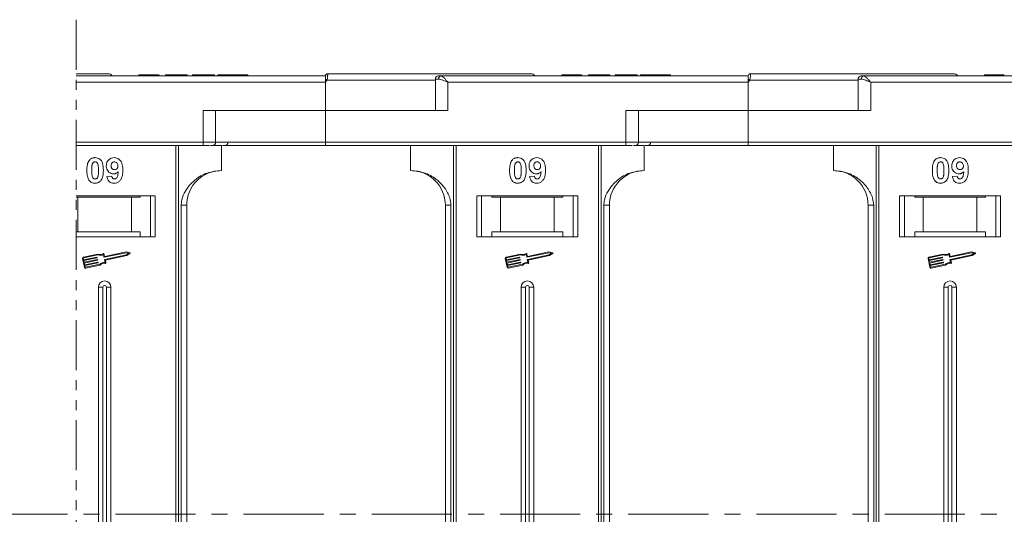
# Model space of a CAD drawing. Header units: millimetres. Extents: x 506 to 1981, y 649 to 1682.
# Tile 27 of 86: x 1452 to 1608, y 955 to 1033. Entities that reach past the tile are written whole.
import ezdxf

# ---------------------------------------------------------------- set-up
doc = ezdxf.new("R2010")
doc.units = ezdxf.units.MM
doc.linetypes.add('CENTERX2', pattern=[20.32, 12.7, -2.54, 2.54, -2.54])
doc.linetypes.add('PHANTOM2', pattern=[31.75, 15.875, -3.175, 3.175, -3.175, 3.175, -3.175])

msp = doc.modelspace()

# ---------------------------------------------------------------- linework, layer by layer
at = {"color": 3, "linetype": 'PHANTOM2', "lineweight": 9, "ltscale": 0.5}
msp.add_line((1461.266, 1033.044), (1461.265, 874.162), dxfattribs=at)
at = {"color": 7, "linetype": 'Continuous', "lineweight": 15}
for p, q in [((1500.785, 1024.119), (1461.266, 1024.119)), ((1471.221, 1024.319), (1471.221, 1024.119)), ((1472.766, 1024.119), (1472.766, 1024.319)), ((1474.317, 1024.119), (1474.317, 1024.319)), ((1474.426, 1024.119), (1474.426, 1024.319)), ((1475.452, 1024.119), (1475.452, 1024.319)), ((1475.452, 1024.319), (1476.414, 1024.319)), ((1476.414, 1024.319), (1476.414, 1024.119)), ((1476.414, 1024.319), (1478.529, 1024.319)), ((1478.529, 1024.319), (1478.529, 1024.119)), ((1478.529, 1024.319), (1478.85, 1024.319)), ((1478.85, 1024.319), (1478.85, 1024.119)), ((1479.683, 1024.119), (1479.683, 1024.319)), ((1479.683, 1024.319), (1483.209, 1024.319)), ((1483.209, 1024.319), (1483.209, 1024.119)), ((1483.721, 1024.319), (1483.721, 1024.119)), ((1486.1, 1024.119), (1486.1, 1024.319)), ((1488.465, 1024.119), (1488.465, 1024.319)), ((1500.785, 1024.117), (1500.785, 1024.119)), ((1501.135, 1024.469), (1501.135, 1024.469)), ((1567.785, 1024.119), (1519.079, 1024.119)), ((1538.221, 1024.319), (1538.221, 1024.119)), ((1539.766, 1024.119), (1539.766, 1024.319)), ((1541.317, 1024.119), (1541.317, 1024.319)), ((1541.426, 1024.119), (1541.426, 1024.319)), ((1542.452, 1024.319), (1543.414, 1024.319)), ((1542.452, 1024.119), (1542.452, 1024.319)), ((1543.414, 1024.319), (1543.414, 1024.119)), ((1543.414, 1024.319), (1545.529, 1024.319)), ((1545.529, 1024.319), (1545.529, 1024.119)), ((1545.529, 1024.319), (1545.85, 1024.319)), ((1545.85, 1024.319), (1545.85, 1024.119)), ((1546.683, 1024.119), (1546.683, 1024.319)), ((1546.683, 1024.319), (1550.209, 1024.319)), ((1550.209, 1024.319), (1550.209, 1024.119)), ((1550.721, 1024.319), (1550.721, 1024.119)), ((1553.1, 1024.119), (1553.1, 1024.319)), ((1555.465, 1024.119), (1555.465, 1024.319)), ((1567.785, 1024.117), (1567.785, 1024.119)), ((1568.135, 1024.469), (1568.135, 1024.469)), ((1634.785, 1024.119), (1586.079, 1024.119)), ((1605.221, 1024.319), (1605.221, 1024.119)), ((1606.766, 1024.119), (1606.766, 1024.319)), ((1608.317, 1024.119), (1608.317, 1024.319)), ((1461.266, 1023.119), (1500.785, 1023.119)), ((1501.019, 1023.469), (1500.785, 1023.119)), ((1500.785, 1023.119), (1500.785, 1018.619)), ((1518.197, 1023.469), (1501.019, 1023.469)), ((1518.197, 1023.619), (1518.197, 1018.619)), ((1518.706, 1023.619), (1518.197, 1023.619)), ((1520.197, 1023.119), (1567.785, 1023.119)), ((1520.197, 1018.619), (1520.197, 1023.119)), ((1568.019, 1023.469), (1567.785, 1023.119)), ((1567.785, 1023.119), (1567.785, 1018.619)), ((1585.197, 1023.469), (1568.019, 1023.469)), ((1585.197, 1023.619), (1585.197, 1018.619)), ((1585.706, 1023.619), (1585.197, 1023.619)), ((1587.197, 1023.119), (1634.785, 1023.119)), ((1587.197, 1018.619), (1587.197, 1023.119)), ((1481.374, 1018.619), (1481.374, 1013.619)), ((1500.785, 1018.619), (1481.374, 1018.619)), ((1483.374, 1013.619), (1483.374, 1018.619)), ((1500.785, 1013.619), (1500.785, 1018.619)), ((1500.785, 1018.619), (1520.197, 1018.619)), ((1548.374, 1018.619), (1548.374, 1013.619)), ((1567.785, 1018.619), (1548.374, 1018.619)), ((1550.374, 1013.619), (1550.374, 1018.619)), ((1567.785, 1013.619), (1567.785, 1018.619)), ((1567.785, 1018.619), (1587.197, 1018.619)), ((1481.374, 1013.619), (1461.266, 1013.619)), ((1461.266, 1013.119), (1481.374, 1013.119)), ((1477.074, 1013.119), (1477.074, 954.619)), ((1477.493, 954.619), (1477.493, 1013.119)), ((1481.374, 1013.619), (1481.374, 1013.119)), ((1483.374, 1013.619), (1481.374, 1013.619)), ((1482.58, 1013.119), (1484.285, 1013.119)), ((1500.785, 1013.619), (1483.374, 1013.619)), ((1484.285, 1009.119), (1484.285, 1013.119)), ((1548.374, 1013.619), (1500.785, 1013.619)), ((1500.785, 1013.619), (1500.785, 1013.119)), ((1500.785, 1013.119), (1548.374, 1013.119)), ((1514.285, 1013.119), (1514.285, 1009.119)), ((1521.078, 1013.119), (1521.078, 954.619)), ((1521.497, 954.619), (1521.497, 1013.119)), ((1544.074, 1013.119), (1544.074, 954.619)), ((1544.493, 954.619), (1544.493, 1013.119)), ((1548.374, 1013.619), (1548.374, 1013.119)), ((1550.374, 1013.619), (1548.374, 1013.619)), ((1549.58, 1013.119), (1551.285, 1013.119)), ((1567.785, 1013.619), (1550.374, 1013.619)), ((1551.285, 1009.119), (1551.285, 1013.119)), ((1615.374, 1013.619), (1567.785, 1013.619)), ((1567.785, 1013.619), (1567.785, 1013.119)), ((1567.785, 1013.119), (1615.374, 1013.119)), ((1581.285, 1013.119), (1581.285, 1009.119)), ((1588.078, 1013.119), (1588.078, 954.619)), ((1588.497, 954.619), (1588.497, 1013.119)), ((1466.144, 1008.163), (1466.914, 1008.247)), ((1533.144, 1008.163), (1533.914, 1008.247)), ((1600.144, 1008.163), (1600.914, 1008.247)), ((1473.785, 1005.119), (1461.266, 1005.119)), ((1471.399, 1005.119), (1471.399, 1004.919)), ((1473.035, 1005.119), (1473.035, 998.619)), ((1473.785, 998.619), (1473.785, 1005.119)), ((1540.785, 1005.119), (1524.785, 1005.119)), ((1524.785, 1005.119), (1524.785, 998.619)), ((1525.535, 998.619), (1525.535, 1005.119)), ((1527.172, 1004.919), (1527.172, 1005.119)), ((1538.399, 1005.119), (1538.399, 1004.919)), ((1540.035, 1005.119), (1540.035, 998.619)), ((1540.785, 998.619), (1540.785, 1005.119)), ((1607.785, 1005.119), (1591.785, 1005.119)), ((1591.785, 1005.119), (1591.785, 998.619)), ((1592.535, 998.619), (1592.535, 1005.119)), ((1594.172, 1004.919), (1594.172, 1005.119)), ((1605.399, 1005.119), (1605.399, 1004.919)), ((1607.035, 1005.119), (1607.035, 998.619)), ((1607.785, 998.619), (1607.785, 1005.119)), ((1461.266, 1004.919), (1461.535, 1004.919)), ((1461.535, 1004.919), (1461.535, 999.419)), ((1470.035, 1004.919), (1461.535, 1004.919)), ((1470.035, 999.419), (1470.035, 1004.919)), ((1470.035, 1004.919), (1471.399, 1004.919)), ((1477.9, 1003.619), (1477.9, 954.619)), ((1478.785, 1003.619), (1477.9, 1003.619)), ((1478.785, 954.619), (1478.785, 1003.619)), ((1519.785, 1003.619), (1520.671, 1003.619)), ((1519.785, 1003.619), (1519.785, 954.619)), ((1520.671, 954.619), (1520.671, 1003.619)), ((1527.172, 1004.919), (1528.535, 1004.919)), ((1528.535, 1004.919), (1528.535, 999.419)), ((1537.035, 1004.919), (1528.535, 1004.919)), ((1537.035, 999.419), (1537.035, 1004.919)), ((1537.035, 1004.919), (1538.399, 1004.919)), ((1544.9, 1003.619), (1544.9, 954.619)), ((1545.785, 1003.619), (1544.9, 1003.619)), ((1545.785, 954.619), (1545.785, 1003.619)), ((1586.785, 1003.619), (1587.671, 1003.619)), ((1586.785, 1003.619), (1586.785, 954.619)), ((1587.671, 954.619), (1587.671, 1003.619)), ((1594.172, 1004.919), (1595.535, 1004.919)), ((1595.535, 1004.919), (1595.535, 999.419)), ((1604.035, 1004.919), (1595.535, 1004.919)), ((1604.035, 999.419), (1604.035, 1004.919)), ((1604.035, 1004.919), (1605.399, 1004.919)), ((1461.535, 999.419), (1461.266, 999.419)), ((1470.035, 999.419), (1461.535, 999.419)), ((1471.399, 999.419), (1470.035, 999.419)), ((1471.399, 998.619), (1471.399, 999.419)), ((1528.535, 999.419), (1527.172, 999.419)), ((1527.172, 999.419), (1527.172, 998.619)), ((1537.035, 999.419), (1528.535, 999.419)), ((1538.399, 999.419), (1537.035, 999.419)), ((1538.399, 998.619), (1538.399, 999.419)), ((1595.535, 999.419), (1594.172, 999.419)), ((1594.172, 999.419), (1594.172, 998.619)), ((1604.035, 999.419), (1595.535, 999.419)), ((1605.399, 999.419), (1604.035, 999.419)), ((1605.399, 998.619), (1605.399, 999.419)), ((1461.266, 998.619), (1473.785, 998.619)), ((1524.785, 998.619), (1540.785, 998.619)), ((1591.785, 998.619), (1607.785, 998.619)), ((1464.703, 995.872), (1462.425, 995.391)), ((1464.692, 995.749), (1462.449, 995.276)), ((1465.678, 995.388), (1465.584, 995.832)), ((1465.768, 995.527), (1465.681, 995.942)), ((1469.174, 996.096), (1465.713, 995.365)), ((1465.785, 995.02), (1469.247, 995.751)), ((1469.173, 996.216), (1465.803, 995.504)), ((1465.896, 994.923), (1469.294, 995.642)), ((1469.774, 996.098), (1469.173, 996.216)), ((1469.616, 996.01), (1469.174, 996.096)), ((1469.247, 995.751), (1469.616, 996.01)), ((1469.294, 995.642), (1469.797, 995.992)), ((1531.703, 995.872), (1529.425, 995.391)), ((1531.692, 995.749), (1529.449, 995.276)), ((1532.678, 995.388), (1532.584, 995.832)), ((1532.768, 995.527), (1532.681, 995.942)), ((1536.174, 996.096), (1532.713, 995.365)), ((1532.785, 995.02), (1536.247, 995.751)), ((1536.173, 996.216), (1532.803, 995.504)), ((1532.896, 994.923), (1536.294, 995.642)), ((1536.774, 996.098), (1536.173, 996.216)), ((1536.616, 996.01), (1536.174, 996.096)), ((1536.247, 995.751), (1536.616, 996.01)), ((1536.294, 995.642), (1536.797, 995.992)), ((1598.703, 995.872), (1596.425, 995.391)), ((1598.692, 995.749), (1596.449, 995.276)), ((1599.678, 995.388), (1599.584, 995.832)), ((1599.768, 995.527), (1599.681, 995.942)), ((1603.174, 996.096), (1599.713, 995.365)), ((1599.785, 995.02), (1603.247, 995.751)), ((1603.173, 996.216), (1599.803, 995.504)), ((1599.896, 994.923), (1603.294, 995.642)), ((1603.774, 996.098), (1603.173, 996.216)), ((1603.616, 996.01), (1603.174, 996.096)), ((1603.247, 995.751), (1603.616, 996.01)), ((1603.294, 995.642), (1603.797, 995.992)), ((1462.289, 995.182), (1462.58, 993.803)), ((1462.404, 995.206), (1462.452, 994.976)), ((1462.452, 994.976), (1464.535, 995.416)), ((1464.559, 995.301), (1462.477, 994.861)), ((1462.477, 994.861), (1462.537, 994.574)), ((1462.537, 994.574), (1464.62, 995.014)), ((1464.644, 994.899), (1462.562, 994.459)), ((1462.562, 994.459), (1462.622, 994.172)), ((1462.622, 994.172), (1464.705, 994.612)), ((1464.729, 994.497), (1462.647, 994.057)), ((1462.647, 994.057), (1462.695, 993.827)), ((1462.765, 993.782), (1465.007, 994.256)), ((1462.789, 993.667), (1465.068, 994.148)), ((1464.57, 995.394), (1464.582, 995.336)), ((1464.655, 994.991), (1464.667, 994.934)), ((1464.74, 994.589), (1464.752, 994.532)), ((1465.857, 994.541), (1465.763, 994.985)), ((1465.99, 994.479), (1465.896, 994.923)), ((1529.289, 995.182), (1529.58, 993.803)), ((1529.404, 995.206), (1529.452, 994.976)), ((1529.452, 994.976), (1531.535, 995.416)), ((1531.559, 995.301), (1529.477, 994.861)), ((1529.477, 994.861), (1529.537, 994.574)), ((1529.537, 994.574), (1531.62, 995.014)), ((1531.644, 994.899), (1529.562, 994.459)), ((1529.562, 994.459), (1529.622, 994.172)), ((1529.622, 994.172), (1531.705, 994.612)), ((1531.729, 994.497), (1529.647, 994.057)), ((1529.647, 994.057), (1529.695, 993.827)), ((1529.765, 993.782), (1532.007, 994.256)), ((1529.789, 993.667), (1532.068, 994.148)), ((1531.57, 995.394), (1531.582, 995.336)), ((1531.655, 994.991), (1531.667, 994.934)), ((1531.74, 994.589), (1531.752, 994.532)), ((1532.857, 994.541), (1532.763, 994.985)), ((1532.99, 994.479), (1532.896, 994.923)), ((1596.289, 995.182), (1596.58, 993.803)), ((1596.404, 995.206), (1596.452, 994.976)), ((1596.452, 994.976), (1598.535, 995.416)), ((1598.559, 995.301), (1596.477, 994.861)), ((1596.477, 994.861), (1596.537, 994.574)), ((1596.537, 994.574), (1598.62, 995.014)), ((1598.644, 994.899), (1596.562, 994.459)), ((1596.562, 994.459), (1596.622, 994.172)), ((1596.622, 994.172), (1598.705, 994.612)), ((1598.729, 994.497), (1596.647, 994.057)), ((1596.647, 994.057), (1596.695, 993.827)), ((1596.765, 993.782), (1599.007, 994.256)), ((1596.789, 993.667), (1599.068, 994.148)), ((1598.57, 995.394), (1598.582, 995.336)), ((1598.655, 994.991), (1598.667, 994.934)), ((1598.74, 994.589), (1598.752, 994.532)), ((1599.857, 994.541), (1599.763, 994.985)), ((1599.99, 994.479), (1599.896, 994.923)), ((1464.785, 990.619), (1464.785, 954.619)), ((1464.785, 990.619), (1465.5, 990.619)), ((1465.5, 990.619), (1465.5, 954.619)), ((1466.07, 954.619), (1466.07, 990.619)), ((1466.785, 990.619), (1466.07, 990.619)), ((1466.785, 954.619), (1466.785, 990.619)), ((1531.785, 990.619), (1531.785, 954.619)), ((1531.785, 990.619), (1532.5, 990.619)), ((1532.5, 990.619), (1532.5, 954.619)), ((1533.07, 954.619), (1533.07, 990.619)), ((1533.785, 990.619), (1533.07, 990.619)), ((1533.785, 954.619), (1533.785, 990.619)), ((1598.785, 990.619), (1598.785, 954.619)), ((1598.785, 990.619), (1599.5, 990.619)), ((1599.5, 990.619), (1599.5, 954.619)), ((1600.07, 954.619), (1600.07, 990.619)), ((1600.785, 990.619), (1600.07, 990.619)), ((1600.785, 954.619), (1600.785, 990.619)), ((1464.785, 954.619), (1464.785, 918.619)), ((1465.5, 954.619), (1465.5, 918.619)), ((1466.07, 918.619), (1466.07, 954.619)), ((1466.785, 918.619), (1466.785, 954.619)), ((1477.074, 954.619), (1477.074, 896.119)), ((1477.493, 896.119), (1477.493, 954.619)), ((1477.9, 954.619), (1477.9, 905.619)), ((1478.785, 905.619), (1478.785, 954.619)), ((1519.785, 954.619), (1519.785, 905.619)), ((1520.671, 905.619), (1520.671, 954.619)), ((1521.078, 954.619), (1521.078, 896.119)), ((1521.497, 896.119), (1521.497, 954.619)), ((1531.785, 954.619), (1531.785, 918.619)), ((1532.5, 954.619), (1532.5, 918.619)), ((1533.07, 918.619), (1533.07, 954.619)), ((1533.785, 918.619), (1533.785, 954.619)), ((1544.074, 954.619), (1544.074, 896.119)), ((1544.493, 896.119), (1544.493, 954.619)), ((1544.9, 954.619), (1544.9, 905.619)), ((1545.785, 905.619), (1545.785, 954.619)), ((1586.785, 954.619), (1586.785, 905.619)), ((1587.671, 905.619), (1587.671, 954.619)), ((1588.078, 954.619), (1588.078, 896.119)), ((1588.497, 896.119), (1588.497, 954.619)), ((1598.785, 954.619), (1598.785, 918.619)), ((1599.5, 954.619), (1599.5, 918.619)), ((1600.07, 918.619), (1600.07, 954.619)), ((1600.785, 918.619), (1600.785, 954.619))]:
    msp.add_line(p, q, dxfattribs=at)
at = {"color": 1, "linetype": 'CENTERX2', "lineweight": 13}
msp.add_line((1805.315, 954.619), (967.232, 954.619), dxfattribs=at)
at = {"color": 7, "linetype": 'Continuous', "lineweight": 15}
for centre, radius, start, end in [((1466.285, 1023.469), 1, 41.2946, 90), ((1501.135, 1024.119), 0.35, 89.99809, 179.99959), ((1518.697, 1023.619), 0.5, 90, 180), ((1519.154, 1023.674), 0.451, 99.5202, 187.08135), ((1533.285, 1023.469), 1, 41.2946, 90), ((1568.135, 1024.119), 0.35, 89.99809, 179.99959), ((1585.697, 1023.619), 0.5, 90, 180), ((1586.154, 1023.674), 0.451, 99.5202, 187.08135), ((1600.285, 1023.469), 1, 41.2946, 90), ((1465.241, 956.542), 75.89, 61.87179, 62.07191), ((1532.241, 956.542), 75.89, 61.87179, 62.07191), ((1482.874, 1013.619), 0.5, 270, 0), ((1484.857, 1013.619), 0.5, 270, 0), ((1549.874, 1013.619), 0.5, 270, 0), ((1551.857, 1013.619), 0.5, 270, 0), ((1484.285, 1003.619), 5.5, 90, 180), ((1514.285, 1003.619), 5.5, 0, 90), ((1551.285, 1003.619), 5.5, 90, 180), ((1581.285, 1003.619), 5.5, 0, 90), ((1465.057, 996.67), 0.99, 248.37041, 302.16635), ((1465.057, 996.67), 0.873, 246.11204, 307.44471), ((1465.623, 995.93), 0.0587, 11.9297, 127.44471), ((1469.763, 996.041), 0.0587, 304.95116, 78.90824), ((1532.057, 996.67), 0.99, 248.37041, 302.16635), ((1532.057, 996.67), 0.873, 246.11204, 307.44471), ((1532.623, 995.93), 0.0587, 11.9297, 127.44471), ((1536.763, 996.041), 0.0587, 304.95116, 78.90824), ((1599.057, 996.67), 0.99, 248.37041, 302.16635), ((1599.057, 996.67), 0.873, 246.11204, 307.44471), ((1599.623, 995.93), 0.0587, 11.9297, 127.44471), ((1603.763, 996.041), 0.0587, 304.95116, 78.90824), ((1462.461, 995.218), 0.176, 101.9297, 191.9297), ((1462.461, 995.218), 0.0587, 101.9297, 191.9297), ((1464.541, 995.387), 0.0294, 11.9297, 101.9297), ((1464.553, 995.33), 0.0294, 281.9297, 11.9297), ((1464.626, 994.985), 0.0294, 11.9297, 101.9297), ((1464.638, 994.928), 0.0294, 281.9297, 11.9297), ((1464.711, 994.583), 0.0294, 11.9297, 101.9297), ((1464.723, 994.526), 0.0294, 281.9297, 11.9297), ((1465.714, 993.561), 0.99, 81.69305, 135.48899), ((1465.714, 993.561), 0.873, 76.41469, 137.74736), ((1465.707, 995.394), 0.0294, 191.9297, 281.9297), ((1465.792, 994.991), 0.0294, 101.9297, 191.9297), ((1465.797, 995.533), 0.0294, 191.9297, 281.9297), ((1465.932, 994.467), 0.0587, 256.41469, 11.9297), ((1529.461, 995.218), 0.176, 101.9297, 191.9297), ((1529.461, 995.218), 0.0587, 101.9297, 191.9297), ((1531.541, 995.387), 0.0294, 11.9297, 101.9297), ((1531.553, 995.33), 0.0294, 281.9297, 11.9297), ((1531.626, 994.985), 0.0294, 11.9297, 101.9297), ((1531.638, 994.928), 0.0294, 281.9297, 11.9297), ((1531.711, 994.583), 0.0294, 11.9297, 101.9297), ((1531.723, 994.526), 0.0294, 281.9297, 11.9297), ((1532.714, 993.561), 0.99, 81.69305, 135.48899), ((1532.714, 993.561), 0.873, 76.41469, 137.74736), ((1532.707, 995.394), 0.0294, 191.9297, 281.9297), ((1532.792, 994.991), 0.0294, 101.9297, 191.9297), ((1532.797, 995.533), 0.0294, 191.9297, 281.9297), ((1532.932, 994.467), 0.0587, 256.41469, 11.9297), ((1596.461, 995.218), 0.176, 101.9297, 191.9297), ((1596.461, 995.218), 0.0587, 101.9297, 191.9297), ((1598.541, 995.387), 0.0294, 11.9297, 101.9297), ((1598.553, 995.33), 0.0294, 281.9297, 11.9297), ((1598.626, 994.985), 0.0294, 11.9297, 101.9297), ((1598.638, 994.928), 0.0294, 281.9297, 11.9297), ((1598.711, 994.583), 0.0294, 11.9297, 101.9297), ((1598.723, 994.526), 0.0294, 281.9297, 11.9297), ((1599.714, 993.561), 0.99, 81.69305, 135.48899), ((1599.714, 993.561), 0.873, 76.41469, 137.74736), ((1599.707, 995.394), 0.0294, 191.9297, 281.9297), ((1599.792, 994.991), 0.0294, 101.9297, 191.9297), ((1599.797, 995.533), 0.0294, 191.9297, 281.9297), ((1599.932, 994.467), 0.0587, 256.41469, 11.9297), ((1462.753, 993.839), 0.176, 191.9297, 281.9297), ((1462.753, 993.839), 0.0587, 191.9297, 281.9297), ((1529.753, 993.839), 0.176, 191.9297, 281.9297), ((1529.753, 993.839), 0.0587, 191.9297, 281.9297), ((1596.753, 993.839), 0.176, 191.9297, 281.9297), ((1596.753, 993.839), 0.0587, 191.9297, 281.9297), ((1465.785, 990.619), 1, 0, 180), ((1532.785, 990.619), 1, 0, 180), ((1599.785, 990.619), 1, 0, 180), ((1465.785, 990.619), 0.285, 0, 180), ((1532.785, 990.619), 0.285, 0, 180), ((1599.785, 990.619), 0.285, 0, 180)]:
    msp.add_arc(centre, radius, start, end, dxfattribs=at)
for points, knots in [([(1466.285, 1024.469), (1466.239, 1024.469), (1466.146, 1024.469), (1465.375, 1024.469), (1464.209, 1024.469), (1462.792, 1024.469), (1461.777, 1024.469), (1461.266, 1024.469)], [0, 0, 0, 0, 0.0777263, 0.15782402, 0.24013536, 0.30445442, 0.36105199, 0.36105199, 0.36105199, 0.36105199]), ([(1472.766, 1024.319), (1472.632, 1024.319), (1472.328, 1024.319), (1471.876, 1024.319), (1471.517, 1024.319), (1471.263, 1024.319), (1471.238, 1024.319), (1471.221, 1024.319)], [0, 0, 0, 0, 0.1552919, 0.3531453, 0.543243, 0.704067, 1, 1, 1, 1]), ([(1474.317, 1024.319), (1474.263, 1024.319), (1474.155, 1024.319), (1473.851, 1024.319), (1473.386, 1024.319), (1473, 1024.319), (1472.766, 1024.319)], [0, 0, 0, 0, 0.2064605, 0.4135145, 0.6452106, 1, 1, 1, 1]), ([(1486.1, 1024.319), (1485.967, 1024.319), (1485.563, 1024.319), (1484.903, 1024.319), (1484.281, 1024.319), (1483.856, 1024.319), (1483.731, 1024.319), (1483.723, 1024.319), (1483.721, 1024.319)], [0, 0, 0, 0, 0.1021706, 0.3092201, 0.51365, 0.6922749, 0.9324126, 1, 1, 1, 1]), ([(1488.465, 1024.319), (1488.461, 1024.319), (1488.451, 1024.319), (1488.309, 1024.319), (1487.918, 1024.319), (1487.344, 1024.319), (1486.704, 1024.319), (1486.283, 1024.319), (1486.1, 1024.319)], [0, 0, 0, 0, 0.1018882, 0.3073435, 0.4929627, 0.6786474, 0.8607914, 1, 1, 1, 1]), ([(1500.785, 1023.593), (1500.785, 1023.686), (1500.785, 1023.871), (1500.785, 1024.033), (1500.785, 1024.063), (1500.785, 1024.072)], [0, 0, 0, 0, 0.412717, 0.8254516, 1, 1, 1, 1]), ([(1501.135, 1024.469), (1501.136, 1024.462), (1501.136, 1024.448), (1501.136, 1024.346), (1501.133, 1024.2), (1501.122, 1024.016), (1501.103, 1023.834), (1501.073, 1023.647), (1501.036, 1023.525), (1501.019, 1023.469)], [0, 0, 0, 0, 0.1718456, 0.312445, 0.4991009, 0.6298393, 0.7575038, 0.8890244, 1, 1, 1, 1]), ([(1533.285, 1024.469), (1533.239, 1024.469), (1533.146, 1024.469), (1532.375, 1024.469), (1531.209, 1024.469), (1529.738, 1024.469), (1528.09, 1024.469), (1526.15, 1024.469), (1523.193, 1024.469), (1519.759, 1024.469), (1515.982, 1024.469), (1512.746, 1024.469), (1509.103, 1024.469), (1505.114, 1024.469), (1502.448, 1024.469), (1501.135, 1024.469)], [0, 0, 0, 0, 0.0777263, 0.157824, 0.2401354, 0.3044544, 0.368763, 0.4344301, 0.5000865, 0.631237, 0.695556, 0.7598647, 0.8421852, 0.9222807, 1, 1, 1, 1]), ([(1519.079, 1024.119), (1519.147, 1024.102), (1519.291, 1024.066), (1519.57, 1023.816), (1519.879, 1023.486), (1520.091, 1023.242), (1520.197, 1023.119)], [0, 0, 0, 0, 0.2343588, 0.4982155, 0.7484812, 1, 1, 1, 1]), ([(1539.766, 1024.319), (1539.632, 1024.319), (1539.328, 1024.319), (1538.876, 1024.319), (1538.517, 1024.319), (1538.263, 1024.319), (1538.238, 1024.319), (1538.221, 1024.319)], [0, 0, 0, 0, 0.1552919, 0.3531453, 0.543243, 0.704067, 1, 1, 1, 1]), ([(1541.317, 1024.319), (1541.263, 1024.319), (1541.155, 1024.319), (1540.851, 1024.319), (1540.386, 1024.319), (1540, 1024.319), (1539.766, 1024.319)], [0, 0, 0, 0, 0.2064605, 0.4135145, 0.6452106, 1, 1, 1, 1]), ([(1553.1, 1024.319), (1552.967, 1024.319), (1552.563, 1024.319), (1551.903, 1024.319), (1551.281, 1024.319), (1550.856, 1024.319), (1550.731, 1024.319), (1550.723, 1024.319), (1550.721, 1024.319)], [0, 0, 0, 0, 0.1021706, 0.3092201, 0.51365, 0.6922749, 0.9324126, 1, 1, 1, 1]), ([(1555.465, 1024.319), (1555.461, 1024.319), (1555.451, 1024.319), (1555.309, 1024.319), (1554.918, 1024.319), (1554.344, 1024.319), (1553.704, 1024.319), (1553.283, 1024.319), (1553.1, 1024.319)], [0, 0, 0, 0, 0.1018882, 0.3073435, 0.4929627, 0.6786474, 0.8607914, 1, 1, 1, 1]), ([(1567.785, 1023.593), (1567.785, 1023.686), (1567.785, 1023.871), (1567.785, 1024.033), (1567.785, 1024.063), (1567.785, 1024.072)], [0, 0, 0, 0, 0.412717, 0.8254516, 1, 1, 1, 1]), ([(1568.135, 1024.469), (1568.136, 1024.462), (1568.136, 1024.448), (1568.136, 1024.346), (1568.133, 1024.2), (1568.122, 1024.016), (1568.103, 1023.834), (1568.073, 1023.647), (1568.036, 1023.525), (1568.019, 1023.469)], [0, 0, 0, 0, 0.1718456, 0.312445, 0.4991009, 0.6298393, 0.7575038, 0.8890244, 1, 1, 1, 1]), ([(1600.285, 1024.469), (1600.239, 1024.469), (1600.146, 1024.469), (1599.375, 1024.469), (1598.209, 1024.469), (1596.738, 1024.469), (1595.09, 1024.469), (1593.15, 1024.469), (1590.193, 1024.469), (1586.759, 1024.469), (1582.982, 1024.469), (1579.746, 1024.469), (1576.103, 1024.469), (1572.114, 1024.469), (1569.448, 1024.469), (1568.135, 1024.469)], [0, 0, 0, 0, 0.0777263, 0.157824, 0.2401354, 0.3044544, 0.368763, 0.4344301, 0.5000865, 0.631237, 0.695556, 0.7598647, 0.8421852, 0.9222807, 1, 1, 1, 1]), ([(1586.079, 1024.119), (1586.147, 1024.102), (1586.291, 1024.066), (1586.57, 1023.816), (1586.879, 1023.486), (1587.091, 1023.242), (1587.197, 1023.119)], [0, 0, 0, 0, 0.2343588, 0.4982155, 0.7484812, 1, 1, 1, 1]), ([(1606.766, 1024.319), (1606.632, 1024.319), (1606.328, 1024.319), (1605.876, 1024.319), (1605.517, 1024.319), (1605.263, 1024.319), (1605.238, 1024.319), (1605.221, 1024.319)], [0, 0, 0, 0, 0.1552919, 0.3531453, 0.543243, 0.704067, 1, 1, 1, 1]), ([(1608.317, 1024.319), (1608.263, 1024.319), (1608.155, 1024.319), (1607.851, 1024.319), (1607.386, 1024.319), (1607, 1024.319), (1606.766, 1024.319)], [0, 0, 0, 0, 0.2064605, 0.4135145, 0.6452106, 1, 1, 1, 1]), ([(1520.197, 1023.119), (1519.927, 1023.235), (1519.509, 1023.416), (1519.011, 1023.587), (1518.801, 1023.609), (1518.706, 1023.619)], [0, 0, 0, 0, 0.49841293, 0.77292805, 1, 1, 1, 1]), ([(1587.197, 1023.119), (1586.927, 1023.235), (1586.509, 1023.416), (1586.011, 1023.587), (1585.801, 1023.609), (1585.706, 1023.619)], [0, 0, 0, 0, 0.49841293, 0.77292805, 1, 1, 1, 1]), ([(1481.374, 1013.119), (1481.517, 1013.119), (1481.81, 1013.119), (1482.172, 1013.119), (1482.342, 1013.119), (1482.405, 1013.119)], [0, 0, 0, 0, 0.3748158, 0.7664972, 1, 1, 1, 1]), ([(1484.46, 1013.119), (1484.839, 1013.119), (1486.171, 1013.119), (1488.909, 1013.119), (1492.633, 1013.119), (1496.72, 1013.119), (1499.444, 1013.119), (1500.785, 1013.119)], [0, 0, 0, 0, 0.0775639, 0.2725886, 0.5220201, 0.7646589, 1, 1, 1, 1]), ([(1548.374, 1013.119), (1548.517, 1013.119), (1548.81, 1013.119), (1549.172, 1013.119), (1549.342, 1013.119), (1549.405, 1013.119)], [0, 0, 0, 0, 0.3748158, 0.7664972, 1, 1, 1, 1]), ([(1551.46, 1013.119), (1551.839, 1013.119), (1553.171, 1013.119), (1555.909, 1013.119), (1559.633, 1013.119), (1563.72, 1013.119), (1566.444, 1013.119), (1567.785, 1013.119)], [0, 0, 0, 0, 0.0775633, 0.2725881, 0.5220198, 0.7646587, 1, 1, 1, 1]), ([(1462.965, 1009.146), (1462.967, 1009.28), (1462.972, 1009.583), (1463.044, 1010.112), (1463.185, 1010.534), (1463.343, 1010.741), (1463.361, 1010.764)], [0, 0, 0, 0, 0.2367308, 0.5375555, 0.9496679, 1, 1, 1, 1]), ([(1463.361, 1010.764), (1463.405, 1010.814), (1463.495, 1010.916), (1463.664, 1011.032), (1463.853, 1011.115), (1464.022, 1011.153), (1464.163, 1011.168), (1464.236, 1011.169), (1464.273, 1011.17)], [0, 0, 0, 0, 0.1937762, 0.3936, 0.5878635, 0.7889077, 0.894169, 1, 1, 1, 1]), ([(1463.734, 1009.146), (1463.735, 1009.213), (1463.736, 1009.346), (1463.741, 1009.527), (1463.752, 1009.688), (1463.766, 1009.83), (1463.784, 1009.972), (1463.808, 1010.064), (1463.82, 1010.111)], [0, 0, 0, 0, 0.2059417, 0.4119594, 0.558149, 0.7045024, 0.8518015, 1, 1, 1, 1]), ([(1463.82, 1010.111), (1463.843, 1010.18), (1463.882, 1010.292), (1463.99, 1010.418), (1464.113, 1010.484), (1464.212, 1010.501), (1464.266, 1010.503), (1464.273, 1010.504)], [0, 0, 0, 0, 0.33480351, 0.54256063, 0.75038199, 0.9707212, 1, 1, 1, 1]), ([(1464.273, 1011.17), (1464.408, 1011.16), (1464.68, 1011.14), (1465.032, 1010.941), (1465.304, 1010.648), (1465.555, 1010.047), (1465.57, 1009.524), (1465.58, 1009.138)], [0, 0, 0, 0, 0.147566, 0.2966882, 0.4312776, 0.580404, 1, 1, 1, 1]), ([(1464.273, 1010.504), (1464.329, 1010.498), (1464.432, 1010.488), (1464.563, 1010.412), (1464.676, 1010.264), (1464.772, 1009.989), (1464.806, 1009.597), (1464.809, 1009.297), (1464.811, 1009.146)], [0, 0, 0, 0, 0.10461361, 0.18881412, 0.27351189, 0.44412695, 0.71948087, 1, 1, 1, 1]), ([(1466.042, 1009.866), (1466.05, 1010), (1466.065, 1010.271), (1466.232, 1010.65), (1466.512, 1010.946), (1466.883, 1011.14), (1467.157, 1011.16), (1467.3, 1011.17)], [0, 0, 0, 0, 0.1979267, 0.3977284, 0.5974133, 0.7905838, 1, 1, 1, 1]), ([(1467.224, 1008.606), (1467.088, 1008.618), (1466.816, 1008.643), (1466.465, 1008.86), (1466.198, 1009.165), (1466.059, 1009.52), (1466.047, 1009.761), (1466.042, 1009.866)], [0, 0, 0, 0, 0.2101886, 0.42177326, 0.62360346, 0.83703437, 1, 1, 1, 1]), ([(1466.811, 1009.905), (1466.815, 1009.992), (1466.822, 1010.13), (1466.896, 1010.309), (1467.005, 1010.416), (1467.149, 1010.49), (1467.255, 1010.499), (1467.315, 1010.504)], [0, 0, 0, 0, 0.29132017, 0.46553926, 0.64163153, 0.79866396, 1, 1, 1, 1]), ([(1467.354, 1009.273), (1467.286, 1009.279), (1467.16, 1009.29), (1466.997, 1009.383), (1466.885, 1009.515), (1466.82, 1009.695), (1466.815, 1009.827), (1466.811, 1009.905)], [0, 0, 0, 0, 0.2139369, 0.3980753, 0.5830907, 0.7516657, 1, 1, 1, 1]), ([(1467.3, 1011.17), (1467.435, 1011.16), (1467.707, 1011.138), (1468.067, 1010.936), (1468.359, 1010.631), (1468.599, 1010.096), (1468.653, 1009.587), (1468.657, 1009.232), (1468.657, 1009.173)], [0, 0, 0, 0, 0.148288, 0.2977445, 0.4437132, 0.6077915, 0.9347078, 1, 1, 1, 1]), ([(1467.315, 1010.504), (1467.383, 1010.496), (1467.52, 1010.482), (1467.694, 1010.365), (1467.822, 1010.207), (1467.88, 1010.024), (1467.885, 1009.904), (1467.888, 1009.848)], [0, 0, 0, 0, 0.2079545, 0.4204057, 0.6273197, 0.8277075, 1, 1, 1, 1]), ([(1467.888, 1009.848), (1467.883, 1009.769), (1467.876, 1009.636), (1467.789, 1009.467), (1467.669, 1009.357), (1467.519, 1009.284), (1467.409, 1009.276), (1467.354, 1009.273)], [0, 0, 0, 0, 0.2673945, 0.4472142, 0.6271221, 0.8130653, 1, 1, 1, 1]), ([(1529.965, 1009.146), (1529.967, 1009.28), (1529.972, 1009.583), (1530.044, 1010.112), (1530.185, 1010.534), (1530.343, 1010.741), (1530.361, 1010.764)], [0, 0, 0, 0, 0.2367308, 0.5375555, 0.9496679, 1, 1, 1, 1]), ([(1530.361, 1010.764), (1530.405, 1010.814), (1530.495, 1010.916), (1530.664, 1011.032), (1530.853, 1011.115), (1531.022, 1011.153), (1531.163, 1011.168), (1531.236, 1011.169), (1531.273, 1011.17)], [0, 0, 0, 0, 0.1937762, 0.3936, 0.5878635, 0.7889077, 0.894169, 1, 1, 1, 1]), ([(1530.734, 1009.146), (1530.735, 1009.213), (1530.736, 1009.346), (1530.741, 1009.527), (1530.752, 1009.688), (1530.766, 1009.83), (1530.784, 1009.972), (1530.808, 1010.064), (1530.82, 1010.111)], [0, 0, 0, 0, 0.2059417, 0.4119594, 0.558149, 0.7045024, 0.8518015, 1, 1, 1, 1]), ([(1530.82, 1010.111), (1530.843, 1010.18), (1530.882, 1010.292), (1530.99, 1010.418), (1531.113, 1010.484), (1531.212, 1010.501), (1531.266, 1010.503), (1531.273, 1010.504)], [0, 0, 0, 0, 0.33480351, 0.54256063, 0.75038199, 0.9707212, 1, 1, 1, 1]), ([(1531.273, 1011.17), (1531.408, 1011.16), (1531.68, 1011.14), (1532.032, 1010.941), (1532.304, 1010.648), (1532.555, 1010.047), (1532.57, 1009.524), (1532.58, 1009.138)], [0, 0, 0, 0, 0.147566, 0.2966882, 0.4312776, 0.580404, 1, 1, 1, 1]), ([(1531.273, 1010.504), (1531.329, 1010.498), (1531.432, 1010.488), (1531.563, 1010.412), (1531.676, 1010.264), (1531.772, 1009.989), (1531.806, 1009.597), (1531.809, 1009.297), (1531.811, 1009.146)], [0, 0, 0, 0, 0.10461361, 0.18881412, 0.27351189, 0.44412695, 0.71948087, 1, 1, 1, 1]), ([(1533.042, 1009.866), (1533.05, 1010), (1533.065, 1010.271), (1533.232, 1010.65), (1533.512, 1010.946), (1533.883, 1011.14), (1534.157, 1011.16), (1534.3, 1011.17)], [0, 0, 0, 0, 0.1979267, 0.3977284, 0.5974133, 0.7905838, 1, 1, 1, 1]), ([(1534.224, 1008.606), (1534.088, 1008.618), (1533.816, 1008.643), (1533.465, 1008.86), (1533.198, 1009.165), (1533.059, 1009.52), (1533.047, 1009.761), (1533.042, 1009.866)], [0, 0, 0, 0, 0.2101886, 0.42177326, 0.62360346, 0.83703437, 1, 1, 1, 1]), ([(1533.811, 1009.905), (1533.815, 1009.992), (1533.822, 1010.13), (1533.896, 1010.309), (1534.005, 1010.416), (1534.149, 1010.49), (1534.255, 1010.499), (1534.315, 1010.504)], [0, 0, 0, 0, 0.29132017, 0.46553926, 0.64163153, 0.79866396, 1, 1, 1, 1]), ([(1534.354, 1009.273), (1534.286, 1009.279), (1534.16, 1009.29), (1533.997, 1009.383), (1533.885, 1009.515), (1533.82, 1009.695), (1533.815, 1009.827), (1533.811, 1009.905)], [0, 0, 0, 0, 0.2139369, 0.3980753, 0.5830907, 0.7516657, 1, 1, 1, 1]), ([(1534.3, 1011.17), (1534.435, 1011.16), (1534.707, 1011.138), (1535.067, 1010.936), (1535.359, 1010.631), (1535.599, 1010.096), (1535.653, 1009.587), (1535.657, 1009.232), (1535.657, 1009.173)], [0, 0, 0, 0, 0.148288, 0.2977445, 0.4437132, 0.6077915, 0.9347078, 1, 1, 1, 1]), ([(1534.315, 1010.504), (1534.383, 1010.496), (1534.52, 1010.482), (1534.694, 1010.365), (1534.822, 1010.207), (1534.88, 1010.024), (1534.885, 1009.904), (1534.888, 1009.848)], [0, 0, 0, 0, 0.2079545, 0.4204057, 0.6273197, 0.8277075, 1, 1, 1, 1]), ([(1534.888, 1009.848), (1534.883, 1009.769), (1534.876, 1009.636), (1534.789, 1009.467), (1534.669, 1009.357), (1534.519, 1009.284), (1534.409, 1009.276), (1534.354, 1009.273)], [0, 0, 0, 0, 0.2673945, 0.4472142, 0.6271221, 0.8130653, 1, 1, 1, 1]), ([(1596.965, 1009.146), (1596.967, 1009.28), (1596.972, 1009.583), (1597.044, 1010.112), (1597.185, 1010.534), (1597.343, 1010.741), (1597.361, 1010.764)], [0, 0, 0, 0, 0.2367308, 0.5375555, 0.9496679, 1, 1, 1, 1]), ([(1597.361, 1010.764), (1597.405, 1010.814), (1597.495, 1010.916), (1597.664, 1011.032), (1597.853, 1011.115), (1598.022, 1011.153), (1598.163, 1011.168), (1598.236, 1011.169), (1598.273, 1011.17)], [0, 0, 0, 0, 0.1937762, 0.3936, 0.5878635, 0.7889077, 0.894169, 1, 1, 1, 1]), ([(1597.734, 1009.146), (1597.735, 1009.213), (1597.736, 1009.346), (1597.741, 1009.527), (1597.752, 1009.688), (1597.766, 1009.83), (1597.784, 1009.972), (1597.808, 1010.064), (1597.82, 1010.111)], [0, 0, 0, 0, 0.2059417, 0.4119594, 0.558149, 0.7045024, 0.8518015, 1, 1, 1, 1]), ([(1597.82, 1010.111), (1597.843, 1010.18), (1597.882, 1010.292), (1597.99, 1010.418), (1598.113, 1010.484), (1598.212, 1010.501), (1598.266, 1010.503), (1598.273, 1010.504)], [0, 0, 0, 0, 0.3348035, 0.5425606, 0.750382, 0.9707212, 1, 1, 1, 1]), ([(1598.273, 1011.17), (1598.408, 1011.16), (1598.68, 1011.14), (1599.032, 1010.941), (1599.304, 1010.648), (1599.555, 1010.047), (1599.57, 1009.524), (1599.58, 1009.138)], [0, 0, 0, 0, 0.147566, 0.2966882, 0.4312776, 0.580404, 1, 1, 1, 1]), ([(1598.273, 1010.504), (1598.329, 1010.498), (1598.432, 1010.488), (1598.563, 1010.412), (1598.676, 1010.264), (1598.772, 1009.989), (1598.806, 1009.597), (1598.809, 1009.297), (1598.811, 1009.146)], [0, 0, 0, 0, 0.10461361, 0.18881412, 0.27351189, 0.44412695, 0.71948087, 1, 1, 1, 1]), ([(1600.042, 1009.866), (1600.05, 1010), (1600.065, 1010.271), (1600.232, 1010.65), (1600.512, 1010.946), (1600.883, 1011.14), (1601.157, 1011.16), (1601.3, 1011.17)], [0, 0, 0, 0, 0.1979267, 0.3977284, 0.5974133, 0.7905838, 1, 1, 1, 1]), ([(1601.224, 1008.606), (1601.088, 1008.618), (1600.816, 1008.643), (1600.465, 1008.86), (1600.198, 1009.165), (1600.059, 1009.52), (1600.047, 1009.761), (1600.042, 1009.866)], [0, 0, 0, 0, 0.2101886, 0.42177326, 0.62360346, 0.83703437, 1, 1, 1, 1]), ([(1600.811, 1009.905), (1600.815, 1009.992), (1600.822, 1010.13), (1600.896, 1010.309), (1601.005, 1010.416), (1601.149, 1010.49), (1601.255, 1010.499), (1601.315, 1010.504)], [0, 0, 0, 0, 0.2913202, 0.4655393, 0.6416315, 0.798664, 1, 1, 1, 1]), ([(1601.354, 1009.273), (1601.286, 1009.279), (1601.16, 1009.29), (1600.997, 1009.383), (1600.885, 1009.515), (1600.82, 1009.695), (1600.815, 1009.827), (1600.811, 1009.905)], [0, 0, 0, 0, 0.2139369, 0.3980753, 0.5830907, 0.7516657, 1, 1, 1, 1]), ([(1601.3, 1011.17), (1601.435, 1011.16), (1601.707, 1011.138), (1602.067, 1010.936), (1602.359, 1010.631), (1602.599, 1010.096), (1602.653, 1009.587), (1602.657, 1009.232), (1602.657, 1009.173)], [0, 0, 0, 0, 0.148288, 0.2977445, 0.4437132, 0.6077915, 0.9347078, 1, 1, 1, 1]), ([(1601.315, 1010.504), (1601.383, 1010.496), (1601.52, 1010.482), (1601.694, 1010.365), (1601.822, 1010.207), (1601.88, 1010.024), (1601.885, 1009.904), (1601.888, 1009.848)], [0, 0, 0, 0, 0.2079545, 0.4204057, 0.6273197, 0.8277075, 1, 1, 1, 1]), ([(1601.888, 1009.848), (1601.883, 1009.769), (1601.876, 1009.636), (1601.789, 1009.467), (1601.669, 1009.357), (1601.519, 1009.284), (1601.409, 1009.276), (1601.354, 1009.273)], [0, 0, 0, 0, 0.2673945, 0.4472142, 0.6271221, 0.8130653, 1, 1, 1, 1]), ([(1463.358, 1007.53), (1463.318, 1007.584), (1463.239, 1007.694), (1463.131, 1007.931), (1463.04, 1008.238), (1462.991, 1008.575), (1462.968, 1008.88), (1462.966, 1009.057), (1462.965, 1009.146)], [0, 0, 0, 0, 0.11844057, 0.2393457, 0.45959323, 0.68492476, 0.84223987, 1, 1, 1, 1]), ([(1464.273, 1007.786), (1464.204, 1007.794), (1464.094, 1007.807), (1463.966, 1007.895), (1463.861, 1008.048), (1463.769, 1008.322), (1463.74, 1008.712), (1463.736, 1009.001), (1463.734, 1009.146)], [0, 0, 0, 0, 0.1253702, 0.2022903, 0.2791788, 0.4647576, 0.7305818, 1, 1, 1, 1]), ([(1464.725, 1008.178), (1464.702, 1008.109), (1464.664, 1007.998), (1464.556, 1007.872), (1464.435, 1007.806), (1464.336, 1007.788), (1464.281, 1007.786), (1464.273, 1007.786)], [0, 0, 0, 0, 0.3336776, 0.5404125, 0.7472639, 0.9612091, 1, 1, 1, 1]), ([(1464.811, 1009.146), (1464.811, 1009.08), (1464.81, 1008.946), (1464.804, 1008.765), (1464.794, 1008.604), (1464.78, 1008.461), (1464.761, 1008.318), (1464.737, 1008.225), (1464.725, 1008.178)], [0, 0, 0, 0, 0.2052705, 0.4106164, 0.5571497, 0.7038442, 0.8514711, 1, 1, 1, 1]), ([(1465.58, 1009.138), (1465.578, 1009.005), (1465.573, 1008.702), (1465.502, 1008.183), (1465.364, 1007.763), (1465.207, 1007.555), (1465.184, 1007.525)], [0, 0, 0, 0, 0.2372812, 0.5385907, 0.9326774, 1, 1, 1, 1]), ([(1467.242, 1007.119), (1467.106, 1007.13), (1466.861, 1007.15), (1466.547, 1007.332), (1466.304, 1007.612), (1466.19, 1007.91), (1466.154, 1008.109), (1466.144, 1008.163)], [0, 0, 0, 0, 0.2427882, 0.4388655, 0.6348012, 0.9009361, 1, 1, 1, 1]), ([(1466.914, 1008.247), (1466.927, 1008.167), (1466.948, 1008.044), (1467.038, 1007.9), (1467.142, 1007.823), (1467.249, 1007.79), (1467.316, 1007.787), (1467.341, 1007.786)], [0, 0, 0, 0, 0.3447142, 0.5290593, 0.7142089, 0.8921959, 1, 1, 1, 1]), ([(1467.947, 1008.941), (1467.9, 1008.892), (1467.806, 1008.793), (1467.659, 1008.705), (1467.533, 1008.653), (1467.434, 1008.625), (1467.33, 1008.61), (1467.259, 1008.607), (1467.224, 1008.606)], [0, 0, 0, 0, 0.24349124, 0.49626585, 0.61820988, 0.7417038, 0.87015842, 1, 1, 1, 1]), ([(1468.657, 1009.173), (1468.654, 1009.039), (1468.646, 1008.638), (1468.555, 1008.082), (1468.277, 1007.574), (1467.93, 1007.271), (1467.56, 1007.133), (1467.327, 1007.123), (1467.242, 1007.119)], [0, 0, 0, 0, 0.1423372, 0.4291269, 0.5899433, 0.7512055, 0.9098946, 1, 1, 1, 1]), ([(1467.341, 1007.786), (1467.395, 1007.791), (1467.503, 1007.802), (1467.655, 1007.901), (1467.796, 1008.071), (1467.905, 1008.433), (1467.93, 1008.734), (1467.947, 1008.941)], [0, 0, 0, 0, 0.1120155, 0.2243547, 0.3677679, 0.565827, 1, 1, 1, 1]), ([(1484.285, 1009.119), (1483.525, 1009.043), (1482.005, 1008.89), (1479.984, 1007.7), (1478.652, 1006.149), (1477.991, 1004.705), (1477.925, 1003.913), (1477.9, 1003.619)], [0, 0, 0, 0, 0.2490962, 0.4982428, 0.745205, 0.90541, 1, 1, 1, 1]), ([(1520.671, 1003.619), (1520.627, 1004.01), (1520.516, 1005.008), (1519.693, 1006.462), (1518.323, 1007.875), (1516.457, 1008.912), (1515.007, 1009.05), (1514.285, 1009.119)], [0, 0, 0, 0, 0.12571337, 0.32127574, 0.5244662, 0.76348402, 1, 1, 1, 1]), ([(1530.358, 1007.53), (1530.318, 1007.584), (1530.239, 1007.694), (1530.131, 1007.931), (1530.04, 1008.238), (1529.991, 1008.575), (1529.968, 1008.88), (1529.966, 1009.057), (1529.965, 1009.146)], [0, 0, 0, 0, 0.11844057, 0.2393457, 0.45959323, 0.68492476, 0.84223987, 1, 1, 1, 1]), ([(1531.273, 1007.786), (1531.204, 1007.794), (1531.094, 1007.807), (1530.966, 1007.895), (1530.861, 1008.048), (1530.769, 1008.322), (1530.74, 1008.712), (1530.736, 1009.001), (1530.734, 1009.146)], [0, 0, 0, 0, 0.1253702, 0.2022903, 0.2791788, 0.4647576, 0.7305818, 1, 1, 1, 1]), ([(1531.725, 1008.178), (1531.702, 1008.109), (1531.664, 1007.998), (1531.556, 1007.872), (1531.435, 1007.806), (1531.336, 1007.788), (1531.281, 1007.786), (1531.273, 1007.786)], [0, 0, 0, 0, 0.3336776, 0.5404125, 0.7472639, 0.9612091, 1, 1, 1, 1]), ([(1531.811, 1009.146), (1531.811, 1009.08), (1531.81, 1008.946), (1531.804, 1008.765), (1531.794, 1008.604), (1531.78, 1008.461), (1531.761, 1008.318), (1531.737, 1008.225), (1531.725, 1008.178)], [0, 0, 0, 0, 0.2052705, 0.4106164, 0.5571497, 0.7038442, 0.8514711, 1, 1, 1, 1]), ([(1532.58, 1009.138), (1532.578, 1009.005), (1532.573, 1008.702), (1532.502, 1008.183), (1532.364, 1007.763), (1532.207, 1007.555), (1532.184, 1007.525)], [0, 0, 0, 0, 0.2372812, 0.5385907, 0.9326774, 1, 1, 1, 1]), ([(1534.242, 1007.119), (1534.106, 1007.13), (1533.861, 1007.15), (1533.547, 1007.332), (1533.304, 1007.612), (1533.19, 1007.91), (1533.154, 1008.109), (1533.144, 1008.163)], [0, 0, 0, 0, 0.2427882, 0.4388655, 0.6348012, 0.9009361, 1, 1, 1, 1]), ([(1533.914, 1008.247), (1533.927, 1008.167), (1533.948, 1008.044), (1534.038, 1007.9), (1534.142, 1007.823), (1534.249, 1007.79), (1534.316, 1007.787), (1534.341, 1007.786)], [0, 0, 0, 0, 0.3447142, 0.5290593, 0.7142089, 0.8921959, 1, 1, 1, 1]), ([(1534.947, 1008.941), (1534.9, 1008.892), (1534.806, 1008.793), (1534.659, 1008.705), (1534.533, 1008.653), (1534.434, 1008.625), (1534.33, 1008.61), (1534.259, 1008.607), (1534.224, 1008.606)], [0, 0, 0, 0, 0.24349124, 0.49626585, 0.61820988, 0.7417038, 0.87015842, 1, 1, 1, 1]), ([(1535.657, 1009.173), (1535.654, 1009.039), (1535.646, 1008.638), (1535.555, 1008.082), (1535.277, 1007.574), (1534.93, 1007.271), (1534.56, 1007.133), (1534.327, 1007.123), (1534.242, 1007.119)], [0, 0, 0, 0, 0.1423372, 0.4291269, 0.5899433, 0.7512055, 0.9098946, 1, 1, 1, 1]), ([(1534.341, 1007.786), (1534.395, 1007.791), (1534.503, 1007.802), (1534.655, 1007.901), (1534.796, 1008.071), (1534.905, 1008.433), (1534.93, 1008.734), (1534.947, 1008.941)], [0, 0, 0, 0, 0.1120155, 0.2243547, 0.3677679, 0.565827, 1, 1, 1, 1]), ([(1551.285, 1009.119), (1550.525, 1009.043), (1549.005, 1008.89), (1546.984, 1007.7), (1545.652, 1006.149), (1544.991, 1004.705), (1544.925, 1003.913), (1544.9, 1003.619)], [0, 0, 0, 0, 0.2490962, 0.4982428, 0.745205, 0.90541, 1, 1, 1, 1]), ([(1587.671, 1003.619), (1587.627, 1004.01), (1587.516, 1005.008), (1586.693, 1006.462), (1585.323, 1007.875), (1583.457, 1008.912), (1582.007, 1009.05), (1581.285, 1009.119)], [0, 0, 0, 0, 0.1257134, 0.3212757, 0.5244662, 0.763484, 1, 1, 1, 1]), ([(1597.358, 1007.53), (1597.318, 1007.584), (1597.239, 1007.694), (1597.131, 1007.931), (1597.04, 1008.238), (1596.991, 1008.575), (1596.968, 1008.88), (1596.966, 1009.057), (1596.965, 1009.146)], [0, 0, 0, 0, 0.11844057, 0.2393457, 0.45959323, 0.68492476, 0.84223987, 1, 1, 1, 1]), ([(1598.273, 1007.786), (1598.204, 1007.794), (1598.094, 1007.807), (1597.966, 1007.895), (1597.861, 1008.048), (1597.769, 1008.322), (1597.74, 1008.712), (1597.736, 1009.001), (1597.734, 1009.146)], [0, 0, 0, 0, 0.1253702, 0.2022903, 0.2791788, 0.4647576, 0.7305818, 1, 1, 1, 1]), ([(1598.725, 1008.178), (1598.702, 1008.109), (1598.664, 1007.998), (1598.556, 1007.872), (1598.435, 1007.806), (1598.336, 1007.788), (1598.281, 1007.786), (1598.273, 1007.786)], [0, 0, 0, 0, 0.3336776, 0.5404125, 0.7472639, 0.9612091, 1, 1, 1, 1]), ([(1598.811, 1009.146), (1598.811, 1009.08), (1598.81, 1008.946), (1598.804, 1008.765), (1598.794, 1008.604), (1598.78, 1008.461), (1598.761, 1008.318), (1598.737, 1008.225), (1598.725, 1008.178)], [0, 0, 0, 0, 0.2052705, 0.4106164, 0.5571497, 0.7038442, 0.8514711, 1, 1, 1, 1]), ([(1599.58, 1009.138), (1599.578, 1009.005), (1599.573, 1008.702), (1599.502, 1008.183), (1599.364, 1007.763), (1599.207, 1007.555), (1599.184, 1007.525)], [0, 0, 0, 0, 0.2372812, 0.5385907, 0.9326774, 1, 1, 1, 1]), ([(1601.242, 1007.119), (1601.106, 1007.13), (1600.861, 1007.15), (1600.547, 1007.332), (1600.304, 1007.612), (1600.19, 1007.91), (1600.154, 1008.109), (1600.144, 1008.163)], [0, 0, 0, 0, 0.2427882, 0.4388655, 0.6348012, 0.9009361, 1, 1, 1, 1]), ([(1600.914, 1008.247), (1600.927, 1008.167), (1600.948, 1008.044), (1601.038, 1007.9), (1601.142, 1007.823), (1601.249, 1007.79), (1601.316, 1007.787), (1601.341, 1007.786)], [0, 0, 0, 0, 0.3447142, 0.5290593, 0.7142089, 0.8921959, 1, 1, 1, 1]), ([(1601.947, 1008.941), (1601.9, 1008.892), (1601.806, 1008.793), (1601.659, 1008.705), (1601.533, 1008.653), (1601.434, 1008.625), (1601.33, 1008.61), (1601.259, 1008.607), (1601.224, 1008.606)], [0, 0, 0, 0, 0.24349124, 0.49626585, 0.61820988, 0.7417038, 0.87015842, 1, 1, 1, 1]), ([(1602.657, 1009.173), (1602.654, 1009.039), (1602.646, 1008.638), (1602.555, 1008.082), (1602.277, 1007.574), (1601.93, 1007.271), (1601.56, 1007.133), (1601.327, 1007.123), (1601.242, 1007.119)], [0, 0, 0, 0, 0.1423372, 0.4291269, 0.5899433, 0.7512055, 0.9098946, 1, 1, 1, 1]), ([(1601.341, 1007.786), (1601.395, 1007.791), (1601.503, 1007.802), (1601.655, 1007.901), (1601.796, 1008.071), (1601.905, 1008.433), (1601.93, 1008.734), (1601.947, 1008.941)], [0, 0, 0, 0, 0.1120155, 0.2243547, 0.3677679, 0.565827, 1, 1, 1, 1]), ([(1464.273, 1007.119), (1464.206, 1007.121), (1464.071, 1007.126), (1463.873, 1007.17), (1463.683, 1007.247), (1463.538, 1007.346), (1463.431, 1007.444), (1463.382, 1007.501), (1463.358, 1007.53)], [0, 0, 0, 0, 0.1926347, 0.388697, 0.5820148, 0.7830443, 0.8909593, 1, 1, 1, 1]), ([(1465.184, 1007.525), (1465.14, 1007.475), (1465.05, 1007.373), (1464.881, 1007.257), (1464.692, 1007.175), (1464.523, 1007.136), (1464.382, 1007.121), (1464.309, 1007.12), (1464.273, 1007.119)], [0, 0, 0, 0, 0.1937693, 0.3935642, 0.587886, 0.7891312, 0.8942826, 1, 1, 1, 1]), ([(1531.273, 1007.119), (1531.206, 1007.121), (1531.071, 1007.126), (1530.873, 1007.17), (1530.683, 1007.247), (1530.538, 1007.346), (1530.431, 1007.444), (1530.382, 1007.501), (1530.358, 1007.53)], [0, 0, 0, 0, 0.1926347, 0.388697, 0.5820148, 0.7830443, 0.8909593, 1, 1, 1, 1]), ([(1532.184, 1007.525), (1532.14, 1007.475), (1532.05, 1007.373), (1531.881, 1007.257), (1531.692, 1007.175), (1531.523, 1007.136), (1531.382, 1007.121), (1531.309, 1007.12), (1531.273, 1007.119)], [0, 0, 0, 0, 0.1937693, 0.3935642, 0.587886, 0.7891312, 0.8942826, 1, 1, 1, 1]), ([(1598.273, 1007.119), (1598.206, 1007.121), (1598.071, 1007.126), (1597.873, 1007.17), (1597.683, 1007.247), (1597.538, 1007.346), (1597.431, 1007.444), (1597.382, 1007.501), (1597.358, 1007.53)], [0, 0, 0, 0, 0.1926347, 0.388697, 0.5820148, 0.7830443, 0.8909593, 1, 1, 1, 1]), ([(1599.184, 1007.525), (1599.14, 1007.475), (1599.05, 1007.373), (1598.881, 1007.257), (1598.692, 1007.175), (1598.523, 1007.136), (1598.382, 1007.121), (1598.309, 1007.12), (1598.273, 1007.119)], [0, 0, 0, 0, 0.1937693, 0.3935642, 0.587886, 0.7891312, 0.8942826, 1, 1, 1, 1])]:
    msp.add_open_spline(points, degree=3, knots=knots, dxfattribs=at)
for points in [[(1518.697, 1024.119), (1518.715, 1024.119), (1518.75, 1024.119), (1518.969, 1024.119), (1519.079, 1024.119)], [(1585.697, 1024.119), (1585.715, 1024.119), (1585.75, 1024.119), (1585.969, 1024.119), (1586.079, 1024.119)], [(1500.785, 1023.119), (1500.785, 1023.202), (1500.785, 1023.367), (1500.785, 1023.518), (1500.785, 1023.593)], [(1567.785, 1023.119), (1567.785, 1023.202), (1567.785, 1023.367), (1567.785, 1023.518), (1567.785, 1023.593)]]:
    msp.add_open_spline(points, degree=3, dxfattribs=at)

doc.saveas('drawing.dxf')
